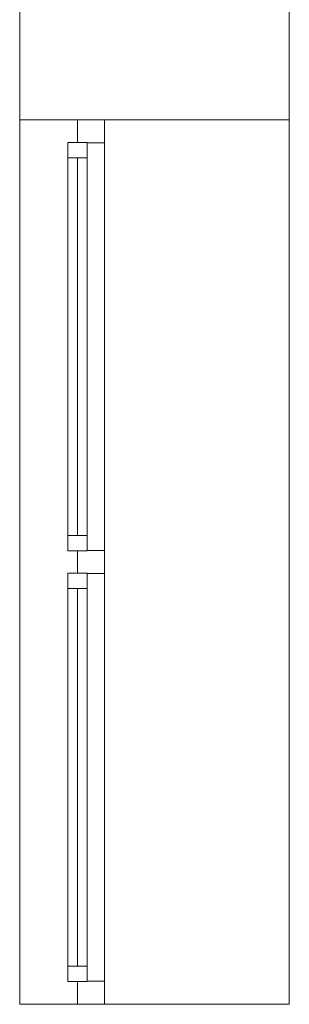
# Model space of a CAD drawing. Header units: millimetres. Extents: x -13540 to 53600, y -21460 to 10383.
# Tile 3 of 20: x -11600 to -10900, y -10741 to -8180. Entities that reach past the tile are written whole.
import ezdxf

# ---------------------------------------------------------------- set-up
doc = ezdxf.new("R2010")
doc.units = ezdxf.units.MM
doc.header["$MEASUREMENT"] = 0
doc.layers.add('02_Zdi VNĚJŠÍ - nosné.obálka', color=7, linetype='Continuous')
doc.layers.add('Otvory – Okna', color=7, linetype='Continuous')

msp = doc.modelspace()

# ---------------------------------------------------------------- linework, layer by layer
at = {"layer": '02_Zdi VNĚJŠÍ - nosné.obálka', "color": 251, "linetype": 'Continuous', "lineweight": 0}
for p, q in [((-11600, -8440.8), (-11450, -8440.8)), ((-11450, -8440.8), (-11380, -8440.8)), ((-11380, -8440.8), (-10900, -8440.8)), ((-11600, -10740.8), (-11450, -10740.8)), ((-11450, -10740.8), (-11380, -10740.8)), ((-11380, -10740.8), (-10900, -10740.8))]:
    msp.add_line(p, q, dxfattribs=at)
at = {"layer": '02_Zdi VNĚJŠÍ - nosné.obálka', "color": 251, "linetype": 'Continuous', "lineweight": 0, "flags": 128}
for points in [[(-11600, -7240.8), (-11600, -8440.8)], [(-10900, -8440.8), (-10900, -7240.8)]]:
    msp.add_lwpolyline(points, dxfattribs=at)
at = {"layer": 'Otvory – Okna', "color": 251, "linetype": 'Continuous', "lineweight": 0}
for p, q in [((-11600, -8440.8), (-11600, -10740.8)), ((-11600, -8440.8), (-11450, -8440.8)), ((-11450, -8440.8), (-11450, -8499.8)), ((-11450, -8440.8), (-11380, -8440.8)), ((-11450, -8440.8), (-11380, -8440.8)), ((-11380, -8500.8), (-11380, -8440.8)), ((-11380, -8440.8), (-10900, -8440.8)), ((-10900, -8440.8), (-10900, -10740.8)), ((-11475, -8499.8), (-11475, -8539.8)), ((-11425, -8499.8), (-11475, -8499.8)), ((-11450, -8499.8), (-11425, -8499.8)), ((-11425, -8499.8), (-11425, -8500.8)), ((-11425, -8539.8), (-11425, -8499.8)), ((-11425, -8500.8), (-11380, -8500.8)), ((-11380, -9560.8), (-11380, -8500.8)), ((-11475, -8539.8), (-11475, -9521.8)), ((-11475, -8539.8), (-11425, -8539.8)), ((-11475, -8539.8), (-11475, -9521.8)), ((-11450, -8539.8), (-11450, -9521.8)), ((-11425, -9521.8), (-11425, -8539.8)), ((-11425, -9521.8), (-11475, -9521.8)), ((-11475, -9521.8), (-11475, -9561.8)), ((-11425, -9561.8), (-11425, -9521.8)), ((-11475, -9561.8), (-11425, -9561.8)), ((-11425, -9561.8), (-11450, -9561.8)), ((-11450, -9561.8), (-11450, -9590.8)), ((-11380, -9560.8), (-11425, -9560.8)), ((-11425, -9560.8), (-11425, -9561.8)), ((-11380, -9590.8), (-11380, -9560.8)), ((-11450, -9590.8), (-11450, -9619.8)), ((-11380, -9620.8), (-11380, -9590.8)), ((-11475, -9619.8), (-11475, -9659.8)), ((-11425, -9619.8), (-11475, -9619.8)), ((-11450, -9619.8), (-11425, -9619.8)), ((-11425, -9619.8), (-11425, -9620.8)), ((-11425, -9659.8), (-11425, -9619.8)), ((-11425, -9620.8), (-11380, -9620.8)), ((-11380, -10680.8), (-11380, -9620.8)), ((-11475, -9659.8), (-11475, -10641.8)), ((-11475, -9659.8), (-11425, -9659.8)), ((-11475, -9659.8), (-11475, -10641.8)), ((-11450, -9659.8), (-11450, -10641.8)), ((-11425, -10641.8), (-11425, -9659.8)), ((-11425, -10641.8), (-11475, -10641.8)), ((-11475, -10641.8), (-11475, -10681.8)), ((-11425, -10681.8), (-11425, -10641.8)), ((-11475, -10681.8), (-11425, -10681.8)), ((-11425, -10681.8), (-11450, -10681.8)), ((-11450, -10681.8), (-11450, -10740.8)), ((-11380, -10680.8), (-11425, -10680.8)), ((-11425, -10680.8), (-11425, -10681.8)), ((-11380, -10740.8), (-11380, -10680.8)), ((-11600, -10740.8), (-11450, -10740.8)), ((-11450, -10740.8), (-11380, -10740.8)), ((-11450, -10740.8), (-11380, -10740.8)), ((-11380, -10740.8), (-10900, -10740.8))]:
    msp.add_line(p, q, dxfattribs=at)

doc.saveas('drawing.dxf')
